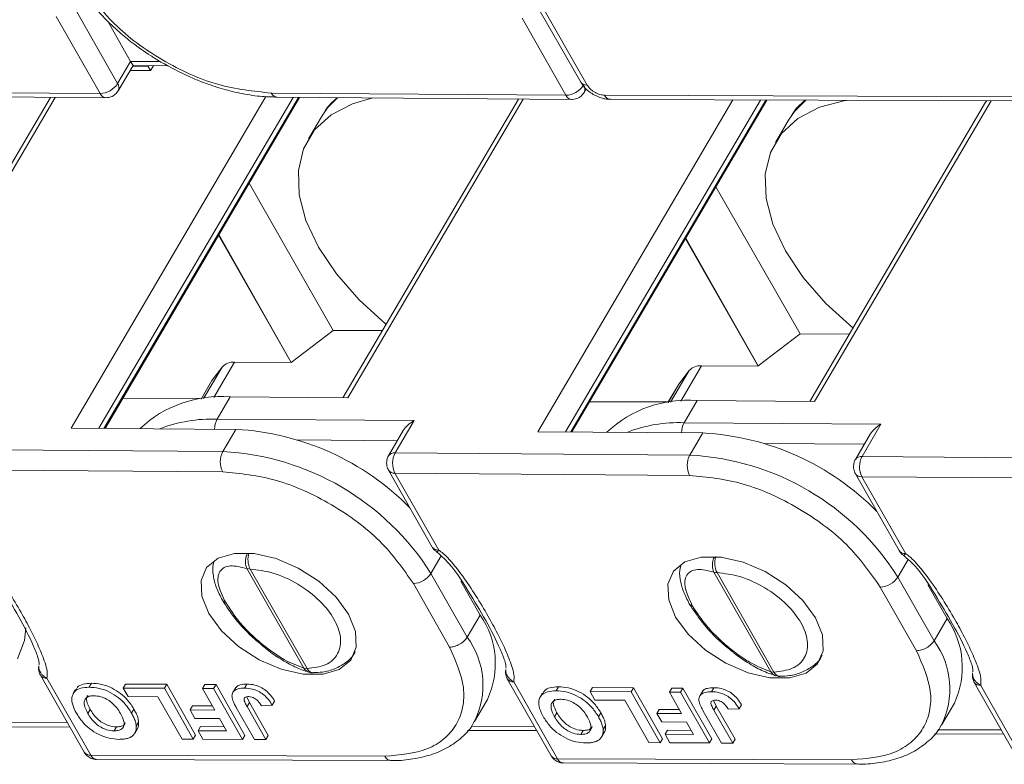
# Model space of a CAD drawing. Header units: millimetres. Extents: x 3186 to 3545, y -371 to -118.
# Tile 17 of 27: x 3378 to 3405, y -178 to -157. Entities that reach past the tile are written whole.
import ezdxf

# ---------------------------------------------------------------- set-up
doc = ezdxf.new("R2010")
doc.units = ezdxf.units.MM

msp = doc.modelspace()

# ---------------------------------------------------------------- linework, layer by layer
at = {"color": 7, "linetype": 'Continuous', "lineweight": 15}
for p, q in [((3389.075, -151.04), (3393.303, -158.427)), ((3393.484, -158.51), (3389.256, -151.123)), ((3380.347, -158.468), (3379.12, -156.315)), ((3379.855, -158.748), (3378.628, -156.595)), ((3380.711, -157.849), (3380.07, -156.724)), ((3392.889, -158.796), (3391.662, -156.643)), ((3380.711, -157.849), (3380.347, -158.468)), ((3380.365, -158.669), (3380.778, -157.967)), ((3380.698, -158.104), (3381.27, -158.108)), ((3380.711, -157.85), (3380.778, -157.967)), ((3381.541, -157.856), (3380.711, -157.85)), ((3381.203, -157.99), (3380.766, -157.987)), ((3380.778, -157.967), (3381.768, -157.975)), ((3381.215, -157.971), (3381.203, -157.99)), ((3381.27, -158.108), (3381.203, -157.99)), ((3381.27, -158.108), (3381.35, -157.972)), ((3393.399, -158.717), (3393.458, -158.617)), ((3371.612, -158.685), (3379.855, -158.748)), ((3371.774, -158.803), (3380.017, -158.867)), ((3378.466, -158.855), (3373.587, -167.156)), ((3373.722, -167.157), (3378.601, -158.856)), ((3384.494, -158.832), (3379.045, -168.103)), ((3379.817, -168.109), (3385.256, -158.855)), ((3385.403, -158.856), (3379.964, -168.11)), ((3379.996, -168.11), (3385.435, -158.856)), ((3384.645, -158.733), (3392.889, -158.796)), ((3384.808, -158.852), (3393.051, -158.915)), ((3391.559, -158.903), (3386.65, -167.256)), ((3386.785, -167.257), (3391.695, -158.904)), ((3397.561, -158.926), (3392.108, -168.203)), ((3392.88, -168.209), (3398.335, -158.929)), ((3398.482, -158.929), (3393.027, -168.21)), ((3393.059, -168.211), (3398.514, -158.93)), ((3417.759, -158.883), (3393.973, -158.795)), ((3394.137, -158.913), (3418.154, -159.002)), ((3404.629, -158.992), (3399.713, -167.357)), ((3399.848, -167.358), (3404.788, -158.953)), ((3404.665, -158.952), (3404.629, -158.992)), ((3386.05, -159.395), (3385.685, -160.015)), ((3399.113, -159.495), (3398.749, -160.115)), ((3386.38, -165.37), (3384.025, -161.255)), ((3399.444, -165.471), (3397.088, -161.355)), ((3385.201, -166.268), (3383.172, -162.706)), ((3385.203, -166.264), (3383.182, -162.689)), ((3398.267, -166.364), (3396.245, -162.79)), ((3398.264, -166.368), (3396.235, -162.806)), ((3386.38, -165.37), (3385.203, -166.264)), ((3387.754, -165.378), (3386.38, -165.37)), ((3399.444, -165.471), (3398.267, -166.364)), ((3400.817, -165.478), (3399.444, -165.471)), ((3383.04, -167.248), (3383.621, -166.259)), ((3383.621, -166.259), (3385.201, -166.268)), ((3385.201, -166.268), (3385.203, -166.264)), ((3396.103, -167.348), (3396.685, -166.359)), ((3396.685, -166.359), (3398.264, -166.368)), ((3398.264, -166.368), (3398.267, -166.364)), ((3383.273, -166.396), (3382.754, -167.279)), ((3382.985, -166.775), (3383.273, -166.396)), ((3396.336, -166.496), (3395.817, -167.379)), ((3396.048, -166.876), (3396.336, -166.496)), ((3382.977, -166.788), (3382.682, -167.29)), ((3382.683, -167.29), (3382.985, -166.775)), ((3382.985, -166.775), (3382.977, -166.788)), ((3396.04, -166.889), (3395.745, -167.39)), ((3395.746, -167.39), (3396.048, -166.876)), ((3396.048, -166.876), (3396.04, -166.889)), ((3380.493, -167.264), (3382.692, -167.272)), ((3383.13, -167.852), (3383.494, -167.232)), ((3383.494, -167.232), (3386.785, -167.257)), ((3393.556, -167.364), (3395.755, -167.373)), ((3396.194, -167.952), (3396.558, -167.332)), ((3396.558, -167.332), (3399.848, -167.358)), ((3388.641, -167.894), (3383.13, -167.852)), ((3388.111, -168.795), (3388.641, -167.894)), ((3401.704, -167.994), (3396.194, -167.952)), ((3401.174, -168.895), (3401.704, -167.994)), ((3383.655, -168.138), (3379.045, -168.103)), ((3383.655, -168.138), (3383.291, -168.758)), ((3388.34, -168.174), (3387.927, -168.876)), ((3396.718, -168.239), (3392.108, -168.203)), ((3396.718, -168.239), (3396.354, -168.858)), ((3401.403, -168.275), (3400.991, -168.977)), ((3385.387, -168.435), (3388.174, -168.456)), ((3398.45, -168.535), (3401.238, -168.556)), ((3383.291, -168.758), (3375.048, -168.695)), ((3396.354, -168.858), (3388.111, -168.795)), ((3409.418, -168.958), (3401.174, -168.895)), ((3383.287, -169.324), (3375.044, -169.26)), ((3387.925, -169.277), (3389.151, -171.43)), ((3388.107, -169.361), (3389.333, -171.514)), ((3396.35, -169.424), (3388.107, -169.361)), ((3400.988, -169.377), (3402.215, -171.53)), ((3401.17, -169.461), (3402.397, -171.614)), ((3409.413, -169.524), (3401.17, -169.461)), ((3389.113, -172.169), (3389.401, -171.679)), ((3402.176, -172.269), (3402.464, -171.78)), ((3383.966, -172.032), (3385.559, -174.815)), ((3384.054, -172.044), (3385.646, -174.828)), ((3390.127, -173.948), (3389.113, -172.169)), ((3397.029, -172.132), (3398.622, -174.915)), ((3397.117, -172.145), (3398.71, -174.928)), ((3390.491, -173.329), (3389.953, -172.385)), ((3403.19, -174.049), (3402.176, -172.269)), ((3389.634, -174.227), (3388.622, -172.449)), ((3402.698, -174.327), (3401.685, -172.549)), ((3403.554, -173.429), (3403.016, -172.485)), ((3390.491, -173.329), (3390.127, -173.948)), ((3403.554, -173.429), (3403.19, -174.049)), ((3378.141, -174.755), (3378.133, -174.811)), ((3385.646, -174.828), (3385.559, -174.815)), ((3391.204, -174.855), (3391.197, -174.912)), ((3398.71, -174.928), (3398.622, -174.915)), ((3378.186, -175.012), (3379.412, -177.165)), ((3378.368, -175.095), (3379.594, -177.248)), ((3391.249, -175.112), (3392.476, -177.265)), ((3391.431, -175.195), (3392.658, -177.349)), ((3404.267, -174.955), (3404.26, -175.012)), ((3379.171, -175.414), (3379.105, -175.526)), ((3379.55, -175.349), (3379.616, -175.236)), ((3380.504, -175.372), (3380.57, -175.259)), ((3380.504, -175.372), (3381.654, -175.379)), ((3380.639, -175.609), (3380.504, -175.372)), ((3380.57, -175.259), (3381.72, -175.266)), ((3381.72, -175.266), (3381.654, -175.379)), ((3381.654, -175.379), (3382.463, -176.799)), ((3381.72, -175.266), (3382.529, -176.687)), ((3382.72, -175.385), (3382.786, -175.272)), ((3382.72, -175.385), (3383.034, -175.387)), ((3383.063, -175.986), (3382.72, -175.385)), ((3382.786, -175.272), (3383.1, -175.274)), ((3383.1, -175.274), (3383.034, -175.387)), ((3383.034, -175.387), (3383.843, -176.807)), ((3383.1, -175.274), (3383.909, -176.694)), ((3383.658, -175.352), (3383.592, -175.465)), ((3383.966, -175.261), (3383.9, -175.373)), ((3392.613, -175.449), (3392.679, -175.336)), ((3393.567, -175.472), (3393.633, -175.36)), ((3393.567, -175.472), (3394.717, -175.479)), ((3393.702, -175.709), (3393.567, -175.472)), ((3393.633, -175.36), (3394.783, -175.366)), ((3394.783, -175.366), (3394.717, -175.479)), ((3394.783, -175.366), (3395.593, -176.787)), ((3395.783, -175.485), (3395.85, -175.372)), ((3395.85, -175.372), (3396.163, -175.374)), ((3396.163, -175.374), (3396.097, -175.487)), ((3396.163, -175.374), (3396.973, -176.795)), ((3396.721, -175.452), (3396.655, -175.565)), ((3397.029, -175.361), (3396.963, -175.474)), ((3404.312, -175.212), (3405.539, -177.365)), ((3404.494, -175.296), (3405.721, -177.449)), ((3381.475, -175.614), (3380.639, -175.609)), ((3382.149, -176.797), (3381.475, -175.614)), ((3383.96, -175.616), (3384.034, -175.779)), ((3384.74, -175.737), (3384.673, -175.85)), ((3390.33, -176.31), (3390.694, -175.691)), ((3392.234, -175.514), (3392.168, -175.626)), ((3394.538, -175.714), (3393.702, -175.709)), ((3395.213, -176.898), (3394.538, -175.714)), ((3394.717, -175.479), (3395.526, -176.899)), ((3395.783, -175.485), (3396.097, -175.487)), ((3396.126, -176.086), (3395.783, -175.485)), ((3396.097, -175.487), (3396.906, -176.907)), ((3397.031, -175.734), (3397.097, -175.879)), ((3379.51, -176.079), (3379.576, -175.967)), ((3380.802, -175.96), (3380.736, -176.073)), ((3382.439, -175.869), (3382.373, -175.982)), ((3382.507, -176.219), (3382.373, -175.982)), ((3382.373, -175.982), (3383.063, -175.986)), ((3382.439, -175.869), (3382.998, -175.872)), ((3384.178, -176.809), (3383.668, -175.913)), ((3383.968, -175.891), (3384.034, -175.779)), ((3383.968, -175.891), (3384.491, -176.811)), ((3384.034, -175.779), (3384.558, -176.698)), ((3384.37, -175.866), (3384.673, -175.85)), ((3395.502, -175.969), (3395.436, -176.082)), ((3395.502, -175.969), (3396.061, -175.973)), ((3397.241, -176.909), (3396.731, -176.014)), ((3397.031, -175.992), (3397.097, -175.879)), ((3397.031, -175.992), (3397.555, -176.911)), ((3397.097, -175.879), (3397.621, -176.798)), ((3397.433, -175.966), (3397.737, -175.95)), ((3397.803, -175.837), (3397.737, -175.95)), ((3403.393, -176.41), (3403.757, -175.791)), ((3383.198, -176.223), (3382.507, -176.219)), ((3383.395, -176.569), (3383.198, -176.223)), ((3392.573, -176.179), (3392.639, -176.067)), ((3393.866, -176.061), (3393.799, -176.173)), ((3395.571, -176.319), (3395.436, -176.082)), ((3395.436, -176.082), (3396.126, -176.086)), ((3376.439, -176.452), (3379.011, -176.461)), ((3378.944, -176.343), (3376.511, -176.334)), ((3380.246, -176.569), (3380.312, -176.456)), ((3380.828, -176.63), (3380.895, -176.517)), ((3380.935, -176.321), (3380.869, -176.434)), ((3382.666, -176.451), (3382.6, -176.564)), ((3382.735, -176.801), (3382.6, -176.564)), ((3382.6, -176.564), (3383.395, -176.569)), ((3382.666, -176.451), (3383.33, -176.455)), ((3390.137, -176.554), (3392.075, -176.561)), ((3392.007, -176.443), (3390.236, -176.437)), ((3393.309, -176.669), (3393.375, -176.556)), ((3393.998, -176.421), (3393.932, -176.534)), ((3396.261, -176.323), (3395.571, -176.319)), ((3395.729, -176.552), (3395.663, -176.664)), ((3395.729, -176.552), (3396.393, -176.555)), ((3396.458, -176.669), (3396.261, -176.323)), ((3405.071, -176.543), (3403.299, -176.537)), ((3382.463, -176.799), (3382.149, -176.797)), ((3382.529, -176.687), (3382.463, -176.799)), ((3383.843, -176.807), (3382.735, -176.801)), ((3383.909, -176.694), (3383.843, -176.807)), ((3384.491, -176.811), (3384.178, -176.809)), ((3384.558, -176.698), (3384.491, -176.811)), ((3393.892, -176.73), (3393.958, -176.617)), ((3395.593, -176.787), (3395.526, -176.899)), ((3395.798, -176.901), (3395.663, -176.664)), ((3395.663, -176.664), (3396.458, -176.669)), ((3396.973, -176.795), (3396.906, -176.907)), ((3397.621, -176.798), (3397.555, -176.911)), ((3403.2, -176.654), (3405.138, -176.662)), ((3395.526, -176.899), (3395.213, -176.898)), ((3396.906, -176.907), (3395.798, -176.901)), ((3397.555, -176.911), (3397.241, -176.909)), ((3387.82, -177.279), (3379.594, -177.248)), ((3379.758, -177.367), (3387.985, -177.397)), ((3400.883, -177.379), (3392.658, -177.349)), ((3392.822, -177.467), (3401.048, -177.497))]:
    msp.add_line(p, q, dxfattribs=at)
at = {"color": 7, "linetype": 'Continuous', "lineweight": 15, "flags": 128}
for points in [[(3387.483, -158.872), (3386.918, -159.032), (3386.317, -159.343), (3385.857, -159.767), (3385.55, -160.293), (3385.405, -160.903), (3385.428, -161.579), (3385.617, -162.301), (3385.967, -163.046), (3386.467, -163.793), (3387.102, -164.517), (3387.852, -165.198), (3387.857, -165.202)], [(3386.498, -158.865), (3386.221, -159.148), (3386.05, -159.395)], [(3400.744, -158.938), (3400.702, -158.944), (3399.981, -159.132), (3399.381, -159.443), (3398.92, -159.868), (3398.613, -160.393), (3398.468, -161.003), (3398.491, -161.679), (3398.68, -162.401), (3399.03, -163.147), (3399.53, -163.893), (3400.165, -164.617), (3400.915, -165.298), (3400.92, -165.302)], [(3399.598, -158.934), (3399.284, -159.248), (3399.113, -159.495)], [(3386.81, -173.308), (3387.004, -173.788), (3387.025, -174.228), (3386.869, -174.593), (3386.549, -174.852), (3386.093, -174.986), (3385.536, -174.983), (3384.923, -174.843), (3384.305, -174.578), (3383.731, -174.209), (3383.249, -173.767), (3382.896, -173.286), (3382.701, -172.806), (3382.681, -172.366), (3382.837, -172.002), (3383.156, -171.742), (3383.613, -171.608), (3384.17, -171.611), (3384.783, -171.751), (3385.401, -172.016), (3385.974, -172.385), (3386.457, -172.828), (3386.81, -173.308)], [(3399.873, -173.409), (3400.068, -173.888), (3400.088, -174.328), (3399.932, -174.693), (3399.613, -174.953), (3399.156, -175.086), (3398.599, -175.083), (3397.986, -174.943), (3397.368, -174.678), (3396.795, -174.31), (3396.312, -173.867), (3395.959, -173.386), (3395.764, -172.906), (3395.744, -172.466), (3395.9, -172.102), (3396.22, -171.842), (3396.676, -171.709), (3397.233, -171.712), (3397.846, -171.851), (3398.464, -172.116), (3399.038, -172.485), (3399.52, -172.928), (3399.873, -173.409)], [(3377.549, -174.556), (3377.74, -174.045), (3377.776, -173.691)]]:
    msp.add_lwpolyline(points, dxfattribs=at)
at = {"color": 7, "linetype": 'Continuous', "lineweight": 15}
for centre, radius, start, end in [((3380.382, -158.036), 0.378, 29.5578, 29.6711), ((3379.83, -158.133), 0.616, 272.3021, 326.9647), ((3380.193, -158.584), 0.192, 333.6761, 36.9509), ((3392.864, -158.181), 0.616, 272.3021, 326.9647), ((3393.465, -158.311), 0.2, 215.5047, 275.4581), ((3393.227, -158.632), 0.192, 333.6761, 36.9509), ((3380.036, -158.67), 0.197, 203.2562, 264.574), ((3384.823, -158.66), 0.192, 202.3019, 265.5014), ((3393.07, -158.718), 0.197, 203.2562, 264.574), ((3394.151, -158.721), 0.193, 202.5877, 265.7413), ((3383.585, -166.678), 0.421, 85.024, 137.8682), ((3396.648, -166.778), 0.421, 85.024, 137.8682), ((3383.23, -170.507), 3.286, 85.3906, 133.3475), ((3396.294, -170.608), 3.286, 85.3906, 133.3475), ((3382.989, -171.897), 4.048, 87.9921, 111.1629), ((3383.638, -168.127), 0.577, 151.5124, 180.7008), ((3396.052, -171.997), 4.048, 87.9921, 111.1629), ((3396.701, -168.227), 0.577, 151.5124, 180.7008), ((3383.263, -175.513), 7.385, 44.5383, 86.9522), ((3396.326, -175.613), 7.385, 44.5383, 86.9522), ((3383.835, -169.045), 0.615, 152.1632, 206.9523), ((3382.911, -176.081), 7.333, 32.2388, 87.028), ((3388.09, -168.995), 0.201, 83.9299, 143.8991), ((3388.655, -169.082), 0.615, 152.1632, 206.9523), ((3396.898, -169.145), 0.615, 152.1632, 206.9523), ((3395.974, -176.181), 7.333, 32.2388, 87.028), ((3401.153, -169.095), 0.201, 83.9299, 143.8991), ((3401.718, -169.182), 0.615, 152.1632, 206.9523), ((3388.088, -169.161), 0.201, 215.4026, 275.3183), ((3401.151, -169.261), 0.201, 215.4026, 275.3183), ((3384.624, -171.774), 0.631, 163.7773, 205.403), ((3389.315, -171.314), 0.2, 215.3787, 275.3204), ((3402.378, -171.414), 0.2, 215.3787, 275.3204), ((3397.687, -171.874), 0.631, 163.7773, 205.403), ((3384.051, -171.748), 0.296, 253.2112, 270.4622), ((3388.597, -171.833), 0.616, 272.3021, 326.9647), ((3397.114, -171.849), 0.296, 253.2112, 270.4622), ((3401.66, -171.934), 0.616, 272.3021, 326.9647), ((3383.412, -172.833), 0.156, 211.1851, 255.2599), ((3396.475, -172.933), 0.156, 211.1851, 255.2599), ((3388.531, -174.687), 2.384, 335.1079, 34.722), ((3401.595, -174.787), 2.384, 335.1079, 34.722), ((3388.299, -175.294), 2.27, 333.1258, 36.3634), ((3401.362, -175.395), 2.27, 333.1258, 36.3634), ((3385.831, -174.743), 0.203, 204.5564, 266.1641), ((3378.349, -174.896), 0.201, 215.4026, 275.3183), ((3391.412, -174.996), 0.201, 215.4026, 275.3183), ((3398.895, -174.843), 0.203, 204.5564, 266.1641), ((3404.476, -175.096), 0.201, 215.4026, 275.3183), ((3379.576, -177.049), 0.2, 215.3787, 275.3204), ((3379.773, -177.174), 0.193, 202.5877, 265.7413), ((3392.639, -177.149), 0.2, 215.3787, 275.3204), ((3392.836, -177.274), 0.193, 202.5877, 265.7413)]:
    msp.add_arc(centre, radius, start, end, dxfattribs=at)
for centre in [(3388.802, -168.178), (3401.865, -168.278)]:
    msp.add_ellipse(centre, major_axis=(0.492, 0.279), ratio=0.577382, start_param=1.570796, end_param=2.356113, dxfattribs=at)
for points, knots in [([(3379.133, -155.524), (3379.142, -155.543), (3379.238, -155.738), (3379.517, -156.119), (3379.931, -156.604), (3380.365, -157.013), (3380.792, -157.362), (3381.187, -157.642), (3381.46, -157.807), (3381.56, -157.867)], [0, 0, 0, 0, 0.021193, 0.220868, 0.437045, 0.597341, 0.735075, 0.903528, 1, 1, 1, 1]), ([(3381.56, -157.867), (3381.82, -158.01), (3382.186, -158.21), (3382.743, -158.441), (3383.218, -158.606), (3383.774, -158.746), (3384.311, -158.835), (3384.649, -158.843), (3384.806, -158.847)], [0, 0, 0, 0, 0.244335, 0.343056, 0.50539, 0.671363, 0.846999, 1, 1, 1, 1]), ([(3380.017, -158.865), (3380.066, -158.861), (3380.161, -158.852), (3380.286, -158.779), (3380.339, -158.704), (3380.364, -158.669)], [0, 0, 0, 0, 0.345274, 0.687093, 1, 1, 1, 1]), ([(3393.306, -158.426), (3393.329, -158.464), (3393.387, -158.559), (3393.509, -158.677), (3393.611, -158.744), (3393.656, -158.773)], [0, 0, 0, 0, 0.279368, 0.687579, 1, 1, 1, 1]), ([(3393.973, -158.795), (3393.93, -158.791), (3393.863, -158.785), (3393.767, -158.749), (3393.694, -158.712), (3393.626, -158.667), (3393.548, -158.601), (3393.509, -158.545), (3393.484, -158.51)], [0, 0, 0, 0, 0.239443, 0.369379, 0.4999997, 0.629936, 0.760557, 1, 1, 1, 1]), ([(3386.488, -158.864), (3386.361, -158.977), (3386.224, -159.097), (3386.143, -159.255), (3386.137, -159.266)], [0, 0, 0, 0, 0.927652, 1, 1, 1, 1]), ([(3393.051, -158.914), (3393.099, -158.909), (3393.195, -158.901), (3393.32, -158.827), (3393.373, -158.753), (3393.398, -158.717)], [0, 0, 0, 0, 0.345274, 0.687093, 1, 1, 1, 1]), ([(3393.656, -158.773), (3393.753, -158.819), (3393.889, -158.883), (3394.053, -158.914), (3394.114, -158.909), (3394.136, -158.908)], [0, 0, 0, 0, 0.624309, 0.865901, 1, 1, 1, 1]), ([(3399.579, -158.934), (3399.442, -159.055), (3399.294, -159.185), (3399.206, -159.355), (3399.2, -159.366)], [0, 0, 0, 0, 0.932914, 1, 1, 1, 1]), ([(3387.928, -168.877), (3387.927, -168.878), (3387.904, -168.906), (3387.882, -168.976), (3387.876, -169.043), (3387.872, -169.077)], [0, 0, 0, 0, 0.030462, 0.507524, 1, 1, 1, 1]), ([(3387.872, -169.077), (3387.877, -169.129), (3387.883, -169.2), (3387.917, -169.261), (3387.926, -169.276)], [0, 0, 0, 0, 0.742746, 1, 1, 1, 1]), ([(3400.992, -168.977), (3400.99, -168.979), (3400.967, -169.006), (3400.946, -169.076), (3400.939, -169.143), (3400.935, -169.177)], [0, 0, 0, 0, 0.030462, 0.507524, 1, 1, 1, 1]), ([(3400.935, -169.177), (3400.94, -169.229), (3400.946, -169.3), (3400.98, -169.361), (3400.989, -169.377)], [0, 0, 0, 0, 0.742746, 1, 1, 1, 1]), ([(3376.209, -171.462), (3376.287, -171.53), (3376.675, -171.872), (3377.082, -172.545), (3377.598, -173.384), (3377.93, -174.039), (3378.102, -174.455), (3378.145, -174.619), (3378.152, -174.686), (3378.147, -174.708), (3378.146, -174.717)], [0, 0, 0, 0, 0.066152, 0.329032, 0.573515, 0.819732, 0.925285, 0.969239, 0.986768, 1, 1, 1, 1]), ([(3376.27, -171.413), (3376.311, -171.444), (3376.398, -171.51), (3376.643, -171.751), (3376.949, -172.15), (3377.316, -172.696), (3377.635, -173.23), (3377.909, -173.733), (3378.139, -174.206), (3378.294, -174.589), (3378.386, -174.897), (3378.374, -175.03), (3378.368, -175.095)], [0, 0, 0, 0, 0.028797, 0.062785, 0.204515, 0.34939, 0.500003, 0.62989, 0.750047, 0.877684, 0.939695, 1, 1, 1, 1]), ([(3383.966, -172.032), (3383.95, -171.993), (3383.925, -171.932), (3383.92, -171.832), (3383.931, -171.736), (3383.952, -171.658), (3383.976, -171.614), (3383.978, -171.61)], [0, 0, 0, 0, 0.324999, 0.497302, 0.676761, 0.969433, 1, 1, 1, 1]), ([(3389.152, -171.43), (3389.155, -171.435), (3389.175, -171.475), (3389.215, -171.524), (3389.262, -171.551), (3389.275, -171.558)], [0, 0, 0, 0, 0.096562, 0.759222, 1, 1, 1, 1]), ([(3389.272, -171.562), (3389.35, -171.63), (3389.738, -171.972), (3390.146, -172.646), (3390.661, -173.484), (3390.994, -174.139), (3391.165, -174.555), (3391.209, -174.719), (3391.215, -174.786), (3391.211, -174.808), (3391.209, -174.817)], [0, 0, 0, 0, 0.066152, 0.329032, 0.573515, 0.819732, 0.925285, 0.969239, 0.986768, 1, 1, 1, 1]), ([(3389.333, -171.514), (3389.315, -171.532), (3389.287, -171.561), (3389.277, -171.562), (3389.273, -171.562)], [0, 0, 0, 0, 0.629945, 1, 1, 1, 1]), ([(3389.333, -171.514), (3389.374, -171.544), (3389.462, -171.61), (3389.706, -171.851), (3390.012, -172.25), (3390.379, -172.796), (3390.698, -173.33), (3390.972, -173.833), (3391.203, -174.306), (3391.357, -174.689), (3391.45, -174.997), (3391.437, -175.13), (3391.431, -175.195)], [0, 0, 0, 0, 0.028797, 0.062785, 0.204515, 0.34939, 0.500003, 0.62989, 0.750047, 0.877684, 0.939695, 1, 1, 1, 1]), ([(3402.216, -171.53), (3402.218, -171.535), (3402.238, -171.576), (3402.278, -171.624), (3402.325, -171.651), (3402.338, -171.658)], [0, 0, 0, 0, 0.096562, 0.759222, 1, 1, 1, 1]), ([(3402.397, -171.614), (3402.379, -171.632), (3402.35, -171.661), (3402.34, -171.662), (3402.336, -171.662)], [0, 0, 0, 0, 0.629945, 1, 1, 1, 1]), ([(3402.397, -171.614), (3402.437, -171.644), (3402.525, -171.71), (3402.769, -171.951), (3403.075, -172.35), (3403.442, -172.897), (3403.762, -173.431), (3404.035, -173.933), (3404.266, -174.406), (3404.42, -174.79), (3404.513, -175.097), (3404.5, -175.23), (3404.494, -175.296)], [0, 0, 0, 0, 0.028797, 0.062785, 0.204515, 0.34939, 0.500003, 0.62989, 0.750047, 0.877684, 0.939695, 1, 1, 1, 1]), ([(3383.041, -171.864), (3383.034, -171.88), (3382.996, -171.982), (3383.015, -172.222), (3383.096, -172.56), (3383.218, -172.797), (3383.278, -172.914)], [0, 0, 0, 0, 0.063479, 0.384975, 0.697513, 1, 1, 1, 1]), ([(3397.029, -172.132), (3397.013, -172.093), (3396.988, -172.033), (3396.984, -171.933), (3396.994, -171.836), (3397.015, -171.758), (3397.039, -171.714), (3397.041, -171.71)], [0, 0, 0, 0, 0.324999, 0.497302, 0.676761, 0.969433, 1, 1, 1, 1]), ([(3402.335, -171.662), (3402.413, -171.731), (3402.801, -172.072), (3403.209, -172.746), (3403.724, -173.585), (3404.057, -174.24), (3404.228, -174.655), (3404.272, -174.82), (3404.278, -174.887), (3404.274, -174.908), (3404.272, -174.917)], [0, 0, 0, 0, 0.066152, 0.329032, 0.573515, 0.819732, 0.925285, 0.969239, 0.986768, 1, 1, 1, 1]), ([(3383.372, -172.984), (3383.289, -172.811), (3383.16, -172.544), (3383.146, -172.27), (3383.199, -172.104), (3383.319, -171.995), (3383.546, -171.928), (3383.801, -171.991), (3383.966, -172.032)], [0, 0, 0, 0, 0.2339665, 0.3627124, 0.4927222, 0.6237869, 0.7560684, 1, 1, 1, 1]), ([(3384.054, -172.044), (3384.264, -172.069), (3384.7, -172.12), (3385.41, -172.447), (3386.018, -172.912), (3386.435, -173.442), (3386.625, -173.971), (3386.547, -174.433), (3386.209, -174.756), (3385.829, -174.804), (3385.646, -174.828)], [0, 0, 0, 0, 0.1202489, 0.25, 0.3797511, 0.5, 0.6202489, 0.75, 0.8797511, 1, 1, 1, 1]), ([(3396.104, -171.964), (3396.097, -171.981), (3396.059, -172.083), (3396.079, -172.322), (3396.159, -172.661), (3396.281, -172.897), (3396.341, -173.014)], [0, 0, 0, 0, 0.063479, 0.384975, 0.697513, 1, 1, 1, 1]), ([(3396.435, -173.084), (3396.352, -172.911), (3396.223, -172.644), (3396.209, -172.37), (3396.262, -172.204), (3396.382, -172.095), (3396.61, -172.028), (3396.864, -172.091), (3397.029, -172.132)], [0, 0, 0, 0, 0.233967, 0.362712, 0.492722, 0.623787, 0.756068, 1, 1, 1, 1]), ([(3397.117, -172.145), (3397.327, -172.169), (3397.763, -172.22), (3398.473, -172.547), (3399.082, -173.012), (3399.498, -173.542), (3399.688, -174.071), (3399.61, -174.533), (3399.272, -174.856), (3398.892, -174.905), (3398.71, -174.928)], [0, 0, 0, 0, 0.120249, 0.25, 0.379751, 0.5, 0.620249, 0.75, 0.879751, 1, 1, 1, 1]), ([(3383.278, -172.914), (3383.39, -173.086), (3383.631, -173.458), (3384.076, -173.924), (3384.378, -174.168), (3384.473, -174.245)], [0, 0, 0, 0, 0.371627, 0.801551, 1, 1, 1, 1]), ([(3385.559, -174.815), (3385.378, -174.746), (3385.099, -174.641), (3384.678, -174.369), (3384.352, -174.119), (3384.043, -173.838), (3383.681, -173.454), (3383.493, -173.168), (3383.372, -172.984)], [0, 0, 0, 0, 0.243932, 0.37608, 0.507278, 0.637157, 0.766033, 1, 1, 1, 1]), ([(3396.341, -173.014), (3396.453, -173.186), (3396.694, -173.558), (3397.139, -174.024), (3397.441, -174.269), (3397.536, -174.346)], [0, 0, 0, 0, 0.371627, 0.801551, 1, 1, 1, 1]), ([(3398.622, -174.915), (3398.441, -174.847), (3398.162, -174.741), (3397.741, -174.469), (3397.416, -174.219), (3397.107, -173.938), (3396.744, -173.554), (3396.556, -173.268), (3396.435, -173.084)], [0, 0, 0, 0, 0.243932, 0.37608, 0.507278, 0.637157, 0.766033, 1, 1, 1, 1]), ([(3384.473, -174.245), (3384.493, -174.262), (3384.635, -174.382), (3384.919, -174.57), (3385.32, -174.798), (3385.571, -174.885), (3385.7, -174.93)], [0, 0, 0, 0, 0.048066, 0.344785, 0.662, 1, 1, 1, 1]), ([(3385.818, -174.939), (3385.906, -174.937), (3386.121, -174.931), (3386.436, -174.842), (3386.742, -174.663), (3386.942, -174.487), (3386.99, -174.36), (3386.995, -174.348)], [0, 0, 0, 0, 0.174916, 0.430094, 0.693159, 0.969476, 1, 1, 1, 1]), ([(3387.82, -177.279), (3388.242, -177.24), (3388.892, -177.181), (3389.5, -176.804), (3389.843, -176.411), (3390.024, -175.923), (3390.064, -175.21), (3389.804, -174.614), (3389.634, -174.227)], [0, 0, 0, 0, 0.239602, 0.368454, 0.5, 0.631546, 0.760398, 1, 1, 1, 1]), ([(3397.536, -174.346), (3397.556, -174.362), (3397.698, -174.482), (3397.983, -174.67), (3398.383, -174.899), (3398.634, -174.985), (3398.763, -175.03)], [0, 0, 0, 0, 0.048066, 0.344785, 0.662, 1, 1, 1, 1]), ([(3400.883, -177.379), (3401.306, -177.341), (3401.955, -177.282), (3402.563, -176.904), (3402.907, -176.512), (3403.087, -176.023), (3403.127, -175.31), (3402.867, -174.714), (3402.698, -174.327)], [0, 0, 0, 0, 0.239602, 0.368454, 0.5, 0.631546, 0.760398, 1, 1, 1, 1]), ([(3398.881, -175.039), (3398.969, -175.037), (3399.184, -175.031), (3399.5, -174.942), (3399.805, -174.763), (3400.005, -174.587), (3400.053, -174.461), (3400.058, -174.448)], [0, 0, 0, 0, 0.174916, 0.430094, 0.693159, 0.969476, 1, 1, 1, 1]), ([(3378.133, -174.811), (3378.138, -174.864), (3378.144, -174.934), (3378.178, -174.995), (3378.187, -175.011)], [0, 0, 0, 0, 0.742746, 1, 1, 1, 1]), ([(3378.141, -174.75), (3378.14, -174.771), (3378.14, -174.818), (3378.16, -174.885), (3378.196, -174.952), (3378.257, -175.028), (3378.325, -175.069), (3378.368, -175.095)], [0, 0, 0, 0, 0.165241, 0.350081, 0.505958, 0.68874, 1, 1, 1, 1]), ([(3385.697, -174.929), (3385.696, -174.928), (3385.675, -174.925), (3385.622, -174.896), (3385.584, -174.847), (3385.559, -174.815)], [0, 0, 0, 0, 0.019216, 0.359605, 1, 1, 1, 1]), ([(3385.702, -174.925), (3385.735, -174.937), (3385.775, -174.952), (3385.814, -174.944), (3385.82, -174.943)], [0, 0, 0, 0, 0.854208, 1, 1, 1, 1]), ([(3391.197, -174.912), (3391.201, -174.964), (3391.207, -175.035), (3391.241, -175.096), (3391.25, -175.111)], [0, 0, 0, 0, 0.7427456, 1, 1, 1, 1]), ([(3391.204, -174.85), (3391.204, -174.872), (3391.203, -174.918), (3391.223, -174.986), (3391.259, -175.052), (3391.321, -175.129), (3391.388, -175.17), (3391.431, -175.195)], [0, 0, 0, 0, 0.165241, 0.350081, 0.505958, 0.68874, 1, 1, 1, 1]), ([(3398.76, -175.029), (3398.759, -175.029), (3398.738, -175.025), (3398.686, -174.996), (3398.647, -174.947), (3398.622, -174.915)], [0, 0, 0, 0, 0.019216, 0.359605, 1, 1, 1, 1]), ([(3398.765, -175.025), (3398.799, -175.038), (3398.838, -175.052), (3398.877, -175.044), (3398.883, -175.043)], [0, 0, 0, 0, 0.854208, 1, 1, 1, 1]), ([(3404.26, -175.012), (3404.264, -175.064), (3404.27, -175.135), (3404.304, -175.196), (3404.313, -175.212)], [0, 0, 0, 0, 0.742746, 1, 1, 1, 1]), ([(3404.267, -174.95), (3404.267, -174.972), (3404.266, -175.018), (3404.286, -175.086), (3404.322, -175.152), (3404.384, -175.229), (3404.452, -175.27), (3404.494, -175.296)], [0, 0, 0, 0, 0.165241, 0.350081, 0.505958, 0.68874, 1, 1, 1, 1]), ([(3379.193, -176.071), (3379.153, -175.994), (3379.075, -175.841), (3379.05, -175.622), (3379.134, -175.457), (3379.31, -175.361), (3379.467, -175.353), (3379.55, -175.349)], [0, 0, 0, 0, 0.204593, 0.411054, 0.622248, 0.800999, 1, 1, 1, 1]), ([(3379.185, -175.421), (3379.196, -175.396), (3379.227, -175.319), (3379.38, -175.25), (3379.535, -175.241), (3379.616, -175.236)], [0, 0, 0, 0, 0.1932973, 0.5750269, 1, 1, 1, 1]), ([(3379.55, -175.349), (3379.641, -175.354), (3379.824, -175.365), (3380.116, -175.471), (3380.372, -175.634), (3380.588, -175.839), (3380.683, -175.989), (3380.736, -176.073)], [0, 0, 0, 0, 0.205433, 0.413226, 0.595657, 0.776233, 1, 1, 1, 1]), ([(3379.616, -175.236), (3379.707, -175.241), (3379.89, -175.252), (3380.183, -175.359), (3380.438, -175.521), (3380.654, -175.726), (3380.75, -175.877), (3380.802, -175.96)], [0, 0, 0, 0, 0.205433, 0.413226, 0.595657, 0.776233, 1, 1, 1, 1]), ([(3383.549, -175.644), (3383.547, -175.608), (3383.541, -175.531), (3383.601, -175.441), (3383.723, -175.38), (3383.836, -175.376), (3383.9, -175.373)], [0, 0, 0, 0, 0.206451, 0.456836, 0.694177, 1, 1, 1, 1]), ([(3383.663, -175.355), (3383.668, -175.348), (3383.689, -175.309), (3383.793, -175.27), (3383.904, -175.264), (3383.966, -175.261)], [0, 0, 0, 0, 0.0955946, 0.4907836, 1, 1, 1, 1]), ([(3383.9, -175.373), (3383.971, -175.378), (3384.091, -175.385), (3384.277, -175.454), (3384.436, -175.554), (3384.574, -175.692), (3384.639, -175.795), (3384.673, -175.85)], [0, 0, 0, 0, 0.2421939, 0.4108319, 0.5800733, 0.7765369, 1, 1, 1, 1]), ([(3383.966, -175.261), (3384.037, -175.265), (3384.157, -175.272), (3384.344, -175.341), (3384.502, -175.441), (3384.641, -175.579), (3384.705, -175.682), (3384.74, -175.737)], [0, 0, 0, 0, 0.242194, 0.410832, 0.580073, 0.776537, 1, 1, 1, 1]), ([(3392.256, -176.171), (3392.217, -176.095), (3392.138, -175.941), (3392.113, -175.722), (3392.197, -175.558), (3392.374, -175.461), (3392.531, -175.453), (3392.613, -175.449)], [0, 0, 0, 0, 0.204593, 0.411054, 0.622248, 0.800999, 1, 1, 1, 1]), ([(3392.248, -175.522), (3392.259, -175.496), (3392.29, -175.42), (3392.443, -175.351), (3392.598, -175.341), (3392.679, -175.336)], [0, 0, 0, 0, 0.1932973, 0.5750269, 1, 1, 1, 1]), ([(3392.613, -175.449), (3392.704, -175.454), (3392.887, -175.465), (3393.18, -175.572), (3393.435, -175.734), (3393.651, -175.939), (3393.747, -176.09), (3393.799, -176.173)], [0, 0, 0, 0, 0.205433, 0.413226, 0.595657, 0.776233, 1, 1, 1, 1]), ([(3392.679, -175.336), (3392.77, -175.342), (3392.953, -175.353), (3393.246, -175.459), (3393.501, -175.621), (3393.717, -175.826), (3393.813, -175.977), (3393.866, -176.061)], [0, 0, 0, 0, 0.205433, 0.413226, 0.595657, 0.776233, 1, 1, 1, 1]), ([(3396.613, -175.744), (3396.61, -175.709), (3396.605, -175.631), (3396.664, -175.541), (3396.786, -175.481), (3396.899, -175.476), (3396.963, -175.474)], [0, 0, 0, 0, 0.206451, 0.456836, 0.694177, 1, 1, 1, 1]), ([(3396.727, -175.456), (3396.731, -175.448), (3396.752, -175.409), (3396.856, -175.37), (3396.967, -175.364), (3397.029, -175.361)], [0, 0, 0, 0, 0.095595, 0.490784, 1, 1, 1, 1]), ([(3396.963, -175.474), (3397.034, -175.478), (3397.154, -175.485), (3397.341, -175.554), (3397.499, -175.654), (3397.638, -175.792), (3397.702, -175.895), (3397.737, -175.95)], [0, 0, 0, 0, 0.242194, 0.410832, 0.580073, 0.776537, 1, 1, 1, 1]), ([(3397.029, -175.361), (3397.1, -175.365), (3397.22, -175.373), (3397.407, -175.441), (3397.565, -175.541), (3397.704, -175.68), (3397.768, -175.782), (3397.803, -175.837)], [0, 0, 0, 0, 0.242194, 0.410832, 0.580073, 0.776537, 1, 1, 1, 1]), ([(3379.51, -176.079), (3379.471, -176.002), (3379.408, -175.88), (3379.407, -175.728), (3379.467, -175.637), (3379.568, -175.59), (3379.65, -175.587), (3379.686, -175.585)], [0, 0, 0, 0, 0.319116, 0.506214, 0.694344, 0.868092, 1, 1, 1, 1]), ([(3379.576, -175.967), (3379.538, -175.89), (3379.478, -175.77), (3379.467, -175.635), (3379.5, -175.594), (3379.509, -175.582)], [0, 0, 0, 0, 0.544466, 0.8636884, 1, 1, 1, 1]), ([(3379.686, -175.585), (3379.747, -175.591), (3379.859, -175.6), (3380.034, -175.674), (3380.194, -175.78), (3380.33, -175.923), (3380.395, -176.028), (3380.428, -176.081)], [0, 0, 0, 0, 0.213563, 0.386192, 0.558454, 0.780281, 1, 1, 1, 1]), ([(3383.668, -175.913), (3383.647, -175.876), (3383.611, -175.811), (3383.57, -175.721), (3383.556, -175.669), (3383.549, -175.644)], [0, 0, 0, 0, 0.416831, 0.706738, 1, 1, 1, 1]), ([(3383.968, -175.891), (3383.949, -175.856), (3383.911, -175.786), (3383.876, -175.698), (3383.89, -175.645), (3383.925, -175.619), (3383.971, -175.611), (3384.005, -175.61), (3384.014, -175.61)], [0, 0, 0, 0, 0.272262, 0.546684, 0.659253, 0.771268, 0.935125, 1, 1, 1, 1]), ([(3384.014, -175.61), (3384.043, -175.612), (3384.093, -175.616), (3384.169, -175.648), (3384.208, -175.675), (3384.227, -175.689)], [0, 0, 0, 0, 0.410571, 0.709085, 1, 1, 1, 1]), ([(3384.227, -175.689), (3384.25, -175.711), (3384.291, -175.75), (3384.335, -175.811), (3384.358, -175.848), (3384.37, -175.866)], [0, 0, 0, 0, 0.392386, 0.695009, 1, 1, 1, 1]), ([(3392.573, -176.179), (3392.534, -176.102), (3392.471, -175.98), (3392.47, -175.828), (3392.53, -175.737), (3392.632, -175.691), (3392.713, -175.687), (3392.749, -175.686)], [0, 0, 0, 0, 0.319116, 0.506214, 0.694344, 0.868092, 1, 1, 1, 1]), ([(3392.639, -176.067), (3392.602, -175.991), (3392.541, -175.87), (3392.53, -175.735), (3392.563, -175.694), (3392.572, -175.682)], [0, 0, 0, 0, 0.544466, 0.863688, 1, 1, 1, 1]), ([(3392.749, -175.686), (3392.811, -175.691), (3392.922, -175.7), (3393.097, -175.775), (3393.257, -175.881), (3393.394, -176.023), (3393.459, -176.128), (3393.491, -176.181)], [0, 0, 0, 0, 0.213563, 0.386192, 0.558454, 0.780281, 1, 1, 1, 1]), ([(3396.731, -176.014), (3396.71, -175.976), (3396.675, -175.912), (3396.634, -175.821), (3396.62, -175.77), (3396.613, -175.744)], [0, 0, 0, 0, 0.416831, 0.706738, 1, 1, 1, 1]), ([(3397.031, -175.992), (3397.012, -175.956), (3396.974, -175.886), (3396.939, -175.799), (3396.953, -175.745), (3396.989, -175.719), (3397.034, -175.711), (3397.068, -175.71), (3397.078, -175.71)], [0, 0, 0, 0, 0.272262, 0.546684, 0.659253, 0.771268, 0.935125, 1, 1, 1, 1]), ([(3397.078, -175.71), (3397.106, -175.712), (3397.156, -175.716), (3397.232, -175.748), (3397.271, -175.776), (3397.29, -175.789)], [0, 0, 0, 0, 0.410571, 0.709085, 1, 1, 1, 1]), ([(3380.312, -176.456), (3380.243, -176.45), (3380.125, -176.441), (3379.947, -176.361), (3379.793, -176.254), (3379.668, -176.116), (3379.606, -176.015), (3379.576, -175.967)], [0, 0, 0, 0, 0.24016, 0.407539, 0.574764, 0.796346, 1, 1, 1, 1]), ([(3380.802, -175.96), (3380.823, -175.998), (3380.866, -176.078), (3380.917, -176.201), (3380.929, -176.281), (3380.935, -176.321)], [0, 0, 0, 0, 0.3082973, 0.6501219, 1, 1, 1, 1]), ([(3397.29, -175.789), (3397.313, -175.811), (3397.355, -175.851), (3397.398, -175.911), (3397.422, -175.948), (3397.433, -175.966)], [0, 0, 0, 0, 0.392386, 0.695009, 1, 1, 1, 1]), ([(3380.385, -176.806), (3380.294, -176.8), (3380.111, -176.789), (3379.817, -176.68), (3379.56, -176.517), (3379.343, -176.308), (3379.246, -176.155), (3379.193, -176.071)], [0, 0, 0, 0, 0.203919, 0.410143, 0.593167, 0.774496, 1, 1, 1, 1]), ([(3380.246, -176.569), (3380.177, -176.563), (3380.059, -176.553), (3379.88, -176.474), (3379.727, -176.367), (3379.601, -176.228), (3379.54, -176.128), (3379.51, -176.079)], [0, 0, 0, 0, 0.24016, 0.407539, 0.574764, 0.796346, 1, 1, 1, 1]), ([(3380.428, -176.081), (3380.467, -176.158), (3380.529, -176.278), (3380.53, -176.427), (3380.472, -176.516), (3380.371, -176.563), (3380.285, -176.567), (3380.246, -176.569)], [0, 0, 0, 0, 0.319472, 0.499874, 0.681163, 0.852974, 1, 1, 1, 1]), ([(3380.736, -176.073), (3380.757, -176.111), (3380.8, -176.191), (3380.85, -176.313), (3380.863, -176.393), (3380.869, -176.434)], [0, 0, 0, 0, 0.3082973, 0.6501219, 1, 1, 1, 1]), ([(3393.448, -176.906), (3393.357, -176.9), (3393.174, -176.889), (3392.88, -176.78), (3392.623, -176.617), (3392.406, -176.408), (3392.309, -176.256), (3392.256, -176.171)], [0, 0, 0, 0, 0.203919, 0.410143, 0.593167, 0.774496, 1, 1, 1, 1]), ([(3393.309, -176.669), (3393.24, -176.663), (3393.122, -176.654), (3392.944, -176.574), (3392.79, -176.467), (3392.665, -176.329), (3392.603, -176.228), (3392.573, -176.179)], [0, 0, 0, 0, 0.24016, 0.407539, 0.574764, 0.796346, 1, 1, 1, 1]), ([(3393.375, -176.556), (3393.306, -176.551), (3393.188, -176.541), (3393.01, -176.461), (3392.856, -176.354), (3392.731, -176.216), (3392.669, -176.115), (3392.639, -176.067)], [0, 0, 0, 0, 0.24016, 0.407539, 0.574764, 0.796346, 1, 1, 1, 1]), ([(3393.491, -176.181), (3393.53, -176.258), (3393.592, -176.378), (3393.594, -176.527), (3393.535, -176.616), (3393.434, -176.663), (3393.348, -176.667), (3393.309, -176.669)], [0, 0, 0, 0, 0.319472, 0.499874, 0.681163, 0.852974, 1, 1, 1, 1]), ([(3393.799, -176.173), (3393.82, -176.211), (3393.863, -176.291), (3393.914, -176.413), (3393.926, -176.493), (3393.932, -176.534)], [0, 0, 0, 0, 0.3082973, 0.6501219, 1, 1, 1, 1]), ([(3393.866, -176.061), (3393.886, -176.098), (3393.929, -176.178), (3393.98, -176.301), (3393.992, -176.381), (3393.998, -176.421)], [0, 0, 0, 0, 0.3082973, 0.6501219, 1, 1, 1, 1]), ([(3380.562, -176.348), (3380.552, -176.366), (3380.527, -176.413), (3380.436, -176.45), (3380.351, -176.454), (3380.312, -176.456)], [0, 0, 0, 0, 0.244354, 0.651547, 1, 1, 1, 1]), ([(3380.869, -176.434), (3380.869, -176.468), (3380.869, -176.535), (3380.828, -176.646), (3380.765, -176.717), (3380.704, -176.748), (3380.697, -176.752)], [0, 0, 0, 0, 0.250896, 0.502166, 0.940512, 1, 1, 1, 1]), ([(3380.935, -176.321), (3380.934, -176.354), (3380.932, -176.421), (3380.919, -176.489), (3380.895, -176.514), (3380.893, -176.516)], [0, 0, 0, 0, 0.476931, 0.954574, 1, 1, 1, 1]), ([(3387.981, -177.393), (3388.01, -177.394), (3388.231, -177.406), (3388.617, -177.361), (3389.127, -177.248), (3389.592, -177.048), (3389.987, -176.753), (3390.238, -176.502), (3390.311, -176.334), (3390.317, -176.318)], [0, 0, 0, 0, 0.027427, 0.209588, 0.394961, 0.583707, 0.777307, 0.979798, 1, 1, 1, 1]), ([(3393.625, -176.448), (3393.615, -176.466), (3393.59, -176.513), (3393.499, -176.55), (3393.414, -176.554), (3393.375, -176.556)], [0, 0, 0, 0, 0.244354, 0.651547, 1, 1, 1, 1]), ([(3393.932, -176.534), (3393.932, -176.568), (3393.932, -176.636), (3393.892, -176.746), (3393.828, -176.818), (3393.767, -176.848), (3393.76, -176.852)], [0, 0, 0, 0, 0.250896, 0.502166, 0.940512, 1, 1, 1, 1]), ([(3393.998, -176.421), (3393.997, -176.455), (3393.995, -176.521), (3393.982, -176.589), (3393.958, -176.614), (3393.956, -176.616)], [0, 0, 0, 0, 0.476931, 0.954574, 1, 1, 1, 1]), ([(3401.044, -177.493), (3401.073, -177.495), (3401.294, -177.507), (3401.681, -177.462), (3402.19, -177.348), (3402.655, -177.148), (3403.05, -176.853), (3403.301, -176.603), (3403.374, -176.434), (3403.381, -176.419)], [0, 0, 0, 0, 0.027427, 0.209588, 0.394961, 0.583707, 0.777307, 0.979798, 1, 1, 1, 1]), ([(3380.697, -176.752), (3380.663, -176.764), (3380.601, -176.788), (3380.494, -176.803), (3380.421, -176.805), (3380.385, -176.806)], [0, 0, 0, 0, 0.372031, 0.683777, 1, 1, 1, 1]), ([(3393.76, -176.852), (3393.726, -176.865), (3393.664, -176.888), (3393.557, -176.904), (3393.484, -176.905), (3393.448, -176.906)], [0, 0, 0, 0, 0.372031, 0.683777, 1, 1, 1, 1]), ([(3379.413, -177.164), (3379.416, -177.169), (3379.436, -177.21), (3379.499, -177.278), (3379.611, -177.344), (3379.706, -177.375), (3379.756, -177.366), (3379.758, -177.365)], [0, 0, 0, 0, 0.041472, 0.326073, 0.640615, 0.981348, 1, 1, 1, 1]), ([(3387.82, -177.279), (3387.844, -177.313), (3387.89, -177.379), (3387.951, -177.391), (3387.981, -177.396)], [0, 0, 0, 0, 0.5066247, 1, 1, 1, 1]), ([(3392.477, -177.264), (3392.479, -177.27), (3392.499, -177.31), (3392.562, -177.378), (3392.674, -177.444), (3392.77, -177.475), (3392.819, -177.466), (3392.822, -177.466)], [0, 0, 0, 0, 0.041472, 0.326073, 0.640615, 0.981348, 1, 1, 1, 1]), ([(3400.883, -177.379), (3400.907, -177.413), (3400.954, -177.48), (3401.014, -177.491), (3401.044, -177.497)], [0, 0, 0, 0, 0.506625, 1, 1, 1, 1])]:
    msp.add_open_spline(points, degree=3, knots=knots, dxfattribs=at)
for points in [[(3379.311, -155.608), (3379.596, -156.015), (3380.167, -156.829), (3381.576, -157.861), (3383.164, -158.585), (3384.152, -158.684), (3384.645, -158.733)], [(3388.622, -172.449), (3388.336, -172.042), (3387.765, -171.227), (3386.356, -170.196), (3384.768, -169.471), (3383.781, -169.373), (3383.287, -169.324)], [(3401.685, -172.549), (3401.399, -172.142), (3400.828, -171.327), (3399.419, -170.296), (3397.831, -169.572), (3396.844, -169.473), (3396.35, -169.424)], [(3389.634, -174.227), (3389.68, -174.223), (3389.77, -174.215), (3389.917, -174.151), (3390.047, -174.059), (3390.1, -173.985), (3390.127, -173.948)], [(3402.698, -174.327), (3402.743, -174.323), (3402.834, -174.315), (3402.98, -174.251), (3403.11, -174.159), (3403.163, -174.085), (3403.19, -174.049)]]:
    msp.add_open_spline(points, degree=3, dxfattribs=at)

doc.saveas('drawing.dxf')
